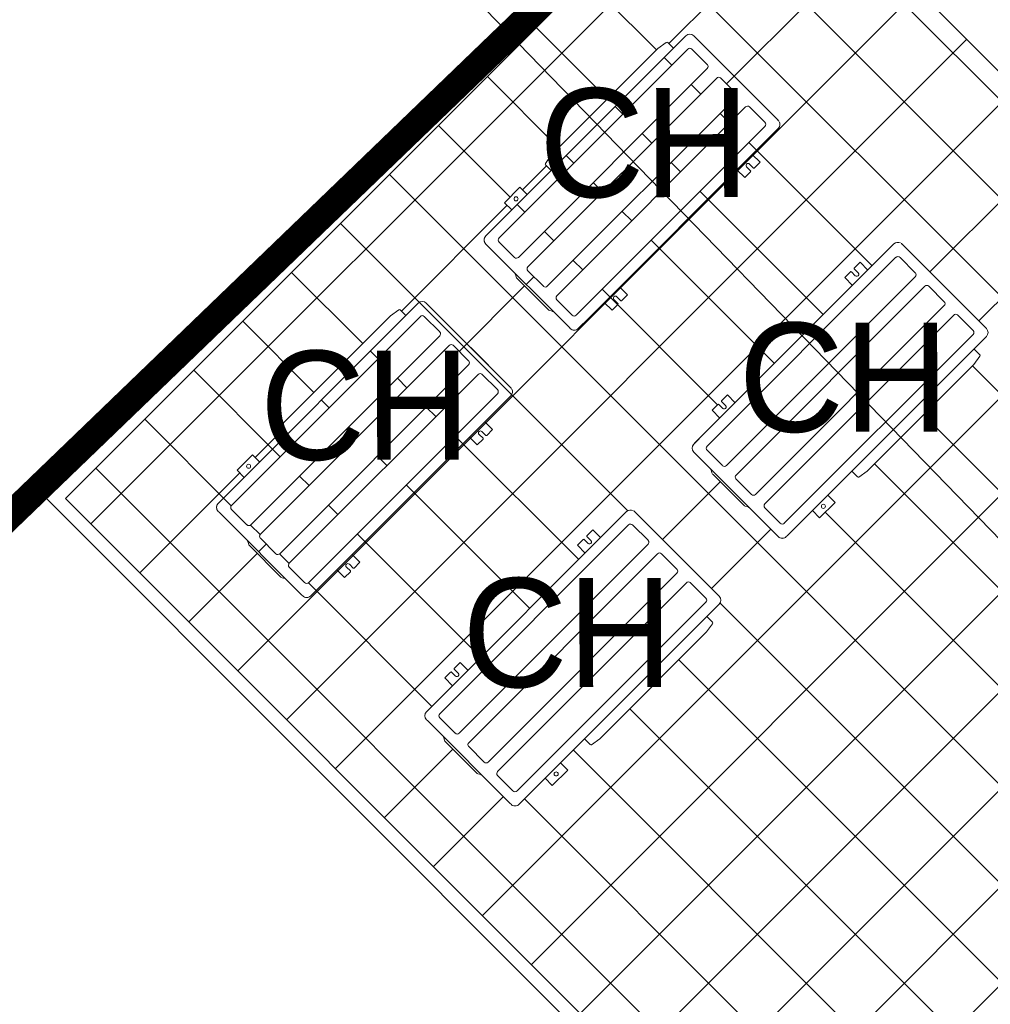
# Model space of a CAD drawing. Header units: millimetres. Extents: x -527259 to -526551, y -1129736 to -1129000.
# Tile 117 of 213: x -526848.05 to -526844.49, y -1129602.12 to -1129598.51. Entities that reach past the tile are written whole.
import ezdxf

# ---------------------------------------------------------------- set-up
doc = ezdxf.new("R2010")
doc.units = ezdxf.units.MM
doc.header["$LTSCALE"] = 12
doc.header["$PDSIZE"] = -4
doc.linetypes.add('C_1', pattern=[0.6, 0.3, -0.3])
for name, color, linetype, lineweight in [('ISa_destova_kanalizace', 4, 'KANALIZACE_DESTOVA_PODZ', 9), ('koty', 6, 'Continuous', 9), ('Objekt', 230, 'Continuous', 9), ('text', 6, 'Continuous', 9)]:
    doc.layers.add(name, color=color, linetype=linetype, lineweight=lineweight)
doc.styles.add('laplan', font='txt', dxfattribs={"height": 0.002})
doc.styles.add('laplan N', font='txt')
doc.linetypes.add('KANALIZACE_DESTOVA_PODZ', pattern='A,35,-15,[102,CADKON.SHX,S=5,R=0,X=0,Y=5],-5,[106,CADKON.SHX,S=5,R=0,X=10,Y=0],30,-15', length=100)
doc.linetypes.add('KANALIZACE_SPLASKOVA_PODZ', pattern='A,35,-15,[102,CADKON.SHX,S=5,R=0,X=0,Y=5],-5,[102,CADKON.SHX,S=5,R=0,X=20,Y=5],30,-15', length=100)
doc.dimstyles.new('laplan', dxfattribs={"dimscale": 0, "dimtxt": 0.002, "dimasz": 0.0015, "dimexe": 0.002, "dimexo": 0, "dimgap": 0.001, "dimtad": 1, "dimtoh": 1, "dimrnd": 0.05, "dimzin": 1, "dimtxsty": 'laplan', "dimblk": 'OBLIQUE', "dimcen": 0.002, "dimclrd": 256, "dimclre": 256, "dimclrt": 256, "dimadec": 0, "dimazin": 0, "dimtfac": 1, "dimtmove": 1, "dimatfit": 2, "dimfxl": 0.0065, "dimfxlon": 1, "dimtfill": 1, "dimlwd": 13, "dimlwe": -1, "dimarcsym": 0})

# ---------------------------------------------------------------- blocks, each defined once
blk = doc.blocks.new('_OBLIQUE')
at = {"color": 0, "linetype": 'ByBlock'}
blk.add_line((-0.5, -0.5), (0.5, 0.5), dxfattribs=at)
blk = doc.blocks.new('*D195')
at = {"layer": 'Defpoints', "color": 0, "transparency": 16777216}
for p in [(-526847.6755, -1129586.3342), (-526834.6457, -1129599.817), (-526836.5007, -1129601.6097)]:
    blk.add_point(p, dxfattribs=at)
at = {"layer": 'koty', "transparency": 16777216}
for p, q in [((-526849.5258, -1129588.1223), (-526849.8181, -1129588.4048)), ((-526836.496, -1129601.6051), (-526836.7883, -1129601.8876))]:
    blk.add_line(p, q, dxfattribs=at)
at = {"layer": 'koty', "lineweight": 13, "transparency": 16777216}
blk.add_line((-526849.5305, -1129588.1268), (-526836.5007, -1129601.6097), dxfattribs=at)
at = {"layer": 'koty', "lineweight": 13, "transparency": 16777216, "xscale": 0.3, "yscale": 0.3, "zscale": 0.3}
for p, rotation in [((-526849.5305, -1129588.1268), 134.0210125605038), ((-526836.5007, -1129601.6097), 314.0210125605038)]:
    blk.add_blockref('_OBLIQUE', p, dxfattribs=dict(at, rotation=rotation))
at = {"layer": 'koty', "ltscale": 480, "transparency": 16777216, "insert": (-526842.7065, -1129594.5695), "char_height": 0.4, "attachment_point": 5, "rotation": 314.021, "style": 'laplan', "bg_fill": 3, "box_fill_scale": 1.1, "bg_fill_color": 256, "bg_fill_true_color": 13158600, "bg_fill_transparency": 0}
blk.add_mtext('18,75', dxfattribs=at)
blk = doc.blocks.new('*D216')
at = {"layer": 'Defpoints', "color": 0, "transparency": 16777216}
for p in [(-526847.6033, -1129586.2549), (-526833.3574, -1129600.9961), (-526836.4818, -1129604.0156)]:
    blk.add_point(p, dxfattribs=at)
at = {"layer": 'koty', "transparency": 16777216}
for p, q in [((-526850.7231, -1129589.2698), (-526851.0154, -1129589.5523)), ((-526836.4771, -1129604.0111), (-526836.7695, -1129604.2935))]:
    blk.add_line(p, q, dxfattribs=at)
at = {"layer": 'koty', "lineweight": 13, "transparency": 16777216}
blk.add_line((-526850.7277, -1129589.2743), (-526836.4818, -1129604.0156), dxfattribs=at)
at = {"layer": 'koty', "lineweight": 13, "transparency": 16777216, "xscale": 0.3, "yscale": 0.3, "zscale": 0.3}
for p, rotation in [((-526850.7277, -1129589.2743), 134.0210125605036), ((-526836.4818, -1129604.0156), 314.0210125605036)]:
    blk.add_blockref('_OBLIQUE', p, dxfattribs=dict(at, rotation=rotation))
at = {"layer": 'koty', "ltscale": 480, "transparency": 16777216, "insert": (-526844.3911, -1129595.2128), "char_height": 0.4, "attachment_point": 5, "rotation": 314.021, "style": 'laplan', "bg_fill": 3, "box_fill_scale": 1.1, "bg_fill_color": 256, "bg_fill_true_color": 13158600, "bg_fill_transparency": 0}
blk.add_mtext('20,50', dxfattribs=at)
blk = doc.blocks.new('A$C12ac11e3')
at = {"layer": 'Objekt'}
for p, q in [((-1431.4, 2386.5), (-1431.4, 1352.4)), ((-976.7, 2407.3), (-1410.6, 2407.3)), ((-996.1, 2407.4), (-1180.4, 2407.4)), ((-972.2, 2407.4), (-984.1, 2407.4)), ((-972.2, 2407.3), (-976.7, 2407.3)), ((-972.2, 2407.3), (-972.2, 2407.4)), ((-951.4, 1352.4), (-951.4, 2386.6)), ((-351.4, 1352.4), (-351.4, 2386.6)), ((-330.6, 2407.3), (-330.6, 2407.4)), ((-330.6, 2407.4), (-318.7, 2407.4)), ((-330.6, 2407.3), (-326.1, 2407.3)), ((-326.1, 2407.3), (107.8, 2407.3)), ((-306.7, 2407.4), (-122.4, 2407.4)), ((128.6, 2386.5), (128.6, 1352.4)), ((-1391.6, 2357.6), (-1391.6, 1377.6)), ((-1381.6, 2367.6), (-1301.4, 2367.6)), ((-1301.4, 2367.6), (-1300.8, 2367.6)), ((-1291.1, 1377.3), (-1291.1, 2357.3)), ((-1241.7, 2357.3), (-1241.7, 1377.3)), ((-1232, 2367.6), (-1231.4, 2367.6)), ((-1151.4, 2367.6), (-1232, 2367.6)), ((-1151.4, 2367.6), (-1150.8, 2367.6)), ((-1141.1, 1377.3), (-1141.1, 2357.3)), ((-1091.7, 2357.3), (-1091.7, 1377.3)), ((-1082, 2367.6), (-1081.4, 2367.6)), ((-1081.4, 2367.6), (-1002.2, 2367.6)), ((-991.2, 1377.6), (-991.2, 2357.3)), ((-311.6, 1377.6), (-311.6, 2357.3)), ((-221.4, 2367.6), (-300.6, 2367.6)), ((-220.8, 2367.6), (-221.4, 2367.6)), ((-211.1, 2357.3), (-211.1, 1377.3)), ((-161.7, 1377.3), (-161.7, 2357.3)), ((-151.4, 2367.6), (-152, 2367.6)), ((-151.4, 2367.6), (-70.8, 2367.6)), ((-70.8, 2367.6), (-71.4, 2367.6)), ((-61.1, 2357.3), (-61.1, 1377.3)), ((-11.7, 1377.3), (-11.7, 2357.3)), ((-1.4, 2367.6), (-2, 2367.6)), ((78.8, 2367.6), (-1.4, 2367.6)), ((88.8, 2357.6), (88.8, 1377.6)), ((-1471.2, 2281.8), (-1465.2, 2318.5)), ((-1460.8, 2322.2), (-1431.4, 2322.2)), ((158, 2322.2), (128.6, 2322.2)), ((168.4, 2281.8), (162.4, 2318.5)), ((-1471.2, 2281.8), (-1471.2, 1727.9)), ((168.4, 2281.8), (168.4, 1727.9)), ((-911, 2251.6), (-951.4, 2251.6)), ((-911, 2251.6), (-911, 2221.1)), ((-391.8, 2251.6), (-351.4, 2251.6)), ((-391.8, 2251.6), (-391.8, 2221.1)), ((-933.5, 2219.1), (-913, 2219.1)), ((-913, 2204.1), (-933.5, 2204.1)), ((-369.3, 2219.1), (-389.8, 2219.1)), ((-389.8, 2204.1), (-369.3, 2204.1)), ((-951.4, 2171.6), (-911, 2171.6)), ((-911, 2202.1), (-911, 2171.6)), ((-391.8, 2202.1), (-391.8, 2171.6)), ((-351.4, 2171.6), (-391.8, 2171.6)), ((-1471.2, 1727.9), (-1465.2, 1691.2)), ((168.4, 1727.9), (162.4, 1691.2)), ((-1460.8, 1687.5), (-1431.4, 1687.5)), ((158, 1687.5), (128.6, 1687.5)), ((-1431.4, 1563.2), (-1469, 1563.2)), ((-1469, 1483.2), (-1469, 1563.2)), ((-911, 1563.2), (-951.4, 1563.2)), ((-911, 1563.2), (-911, 1532.7)), ((-391.8, 1563.2), (-351.4, 1563.2)), ((-391.8, 1563.2), (-391.8, 1532.7)), ((128.6, 1563.2), (166.2, 1563.2)), ((166.2, 1483.2), (166.2, 1563.2)), ((-933.5, 1530.7), (-913, 1530.7)), ((-369.3, 1530.7), (-389.8, 1530.7)), ((-1469, 1483.2), (-1431.4, 1483.2)), ((-951.4, 1483.2), (-911, 1483.2)), ((-913, 1515.7), (-933.5, 1515.7)), ((-911, 1513.7), (-911, 1483.2)), ((-391.8, 1513.7), (-391.8, 1483.2)), ((-351.4, 1483.2), (-391.8, 1483.2)), ((-389.8, 1515.7), (-369.3, 1515.7)), ((166.2, 1483.2), (128.6, 1483.2)), ((-951.3, 1404.4), (-951.3, 1348.1)), ((-351.5, 1404.4), (-351.5, 1348.1)), ((-1431.4, 1352.4), (-1431.4, 1348.1)), ((-1431.4, 1348.1), (-1431.4, 1348)), ((-1431.4, 1348), (-1431.4, 1348)), ((-1301.4, 1367.1), (-1380.6, 1367.1)), ((-1300.8, 1367.1), (-1301.4, 1367.1)), ((-1231.4, 1367.1), (-1232, 1367.1)), ((-1231.4, 1367.1), (-1151.4, 1367.1)), ((-1150.8, 1367.1), (-1151.4, 1367.1)), ((-1081.4, 1367.1), (-1082, 1367.1)), ((-1002.2, 1367.1), (-1081.4, 1367.1)), ((-951.3, 1348.1), (-951.3, 1346.5)), ((-351.5, 1348.1), (-351.5, 1346.5)), ((-300.6, 1367.1), (-221.4, 1367.1)), ((-221.4, 1367.1), (-220.8, 1367.1)), ((-152, 1367.1), (-151.4, 1367.1)), ((-71.4, 1367.1), (-151.4, 1367.1)), ((-71.4, 1367.1), (-70.8, 1367.1)), ((-2, 1367.1), (-1.4, 1367.1)), ((-1.4, 1367.1), (77.8, 1367.1)), ((128.6, 1352.4), (128.6, 1348.1)), ((128.6, 1348.1), (128.6, 1348)), ((128.6, 1348), (128.6, 1348)), ((-1410.7, 1327.3), (-1410.7, 1327.3)), ((-1410.7, 1327.3), (-1410.6, 1327.3)), ((-1410.6, 1327.3), (-1406.1, 1327.3)), ((-1406.1, 1327.3), (-976.7, 1327.3)), ((-1245.7, 1320.8), (-1254.9, 1326.1)), ((-1240.7, 1319.4), (-1237.4, 1319.4)), ((-1237.4, 1319.4), (-1080.9, 1319.4)), ((-1080.9, 1319.4), (-1077.6, 1319.4)), ((-1063.4, 1326.1), (-1072.6, 1320.8)), ((-976.7, 1327.3), (-972.2, 1327.3)), ((-970.5, 1327.3), (-972.2, 1327.3)), ((-332.3, 1327.3), (-330.6, 1327.3)), ((-326.1, 1327.3), (-330.6, 1327.3)), ((103.3, 1327.3), (-326.1, 1327.3)), ((-239.4, 1326.1), (-230.2, 1320.8)), ((-221.9, 1319.4), (-225.2, 1319.4)), ((-65.4, 1319.4), (-221.9, 1319.4)), ((-62.1, 1319.4), (-65.4, 1319.4)), ((-57.1, 1320.8), (-47.9, 1326.1)), ((107.8, 1327.3), (103.3, 1327.3)), ((107.9, 1327.3), (107.8, 1327.3)), ((107.9, 1327.3), (107.9, 1327.3)), ((-977.3, 1019.4), (-1411.2, 1019.4)), ((-996.7, 1019.5), (-1181, 1019.5)), ((-972.8, 1019.5), (-984.7, 1019.5)), ((-972.8, 1019.4), (-977.3, 1019.4)), ((-972.8, 1019.4), (-972.8, 1019.5)), ((-330, 1019.4), (-330, 1019.5)), ((-330, 1019.5), (-318.1, 1019.5)), ((-330, 1019.4), (-325.5, 1019.4)), ((-325.5, 1019.4), (108.4, 1019.4)), ((-306.1, 1019.5), (-121.8, 1019.5)), ((-1432, 998.6), (-1432, -35.5)), ((-1382.3, 979.7), (-1302, 979.7)), ((-1302, 979.7), (-1301.4, 979.7)), ((-1232.6, 979.7), (-1232, 979.7)), ((-1152, 979.7), (-1232.6, 979.7)), ((-1152, 979.7), (-1151.4, 979.7)), ((-1082.6, 979.7), (-1082, 979.7)), ((-1082, 979.7), (-1002.8, 979.7)), ((-952, -35.5), (-952, 998.7)), ((-350.8, -35.5), (-350.8, 998.7)), ((-220.8, 979.7), (-300, 979.7)), ((-220.2, 979.7), (-220.8, 979.7)), ((-150.8, 979.7), (-151.4, 979.7)), ((-150.8, 979.7), (-70.2, 979.7)), ((-70.2, 979.7), (-70.8, 979.7)), ((-0.8, 979.7), (-1.4, 979.7)), ((79.5, 979.7), (-0.8, 979.7)), ((129.2, 998.6), (129.2, -35.5)), ((-1392.3, 969.7), (-1392.3, -10.3)), ((-1291.8, -10.6), (-1291.8, 969.4)), ((-1242.3, 969.4), (-1242.3, -10.6)), ((-1141.8, -10.6), (-1141.8, 969.4)), ((-1092.3, 969.4), (-1092.3, -10.6)), ((-991.8, -10.3), (-991.8, 969.4)), ((-311, -10.3), (-311, 969.4)), ((-210.5, 969.4), (-210.5, -10.6)), ((-161, -10.6), (-161, 969.4)), ((-60.5, 969.4), (-60.5, -10.6)), ((-11, -10.6), (-11, 969.4)), ((89.5, 969.7), (89.5, -10.3)), ((-1471.8, 893.9), (-1465.8, 930.6)), ((-1461.5, 934.3), (-1432, 934.3)), ((158.6, 934.3), (129.2, 934.3)), ((169, 893.9), (163, 930.6)), ((-1471.8, 893.9), (-1471.8, 340)), ((169, 893.9), (169, 340)), ((-911.6, 863.7), (-952, 863.7)), ((-934.1, 831.2), (-913.6, 831.2)), ((-911.6, 863.7), (-911.6, 833.2)), ((-391.2, 863.7), (-350.8, 863.7)), ((-391.2, 863.7), (-391.2, 833.2)), ((-368.7, 831.2), (-389.2, 831.2)), ((-913.6, 816.2), (-934.1, 816.2)), ((-911.6, 814.2), (-911.6, 783.7)), ((-391.2, 814.2), (-391.2, 783.7)), ((-389.2, 816.2), (-368.7, 816.2)), ((-952, 783.7), (-911.6, 783.7)), ((-350.8, 783.7), (-391.2, 783.7)), ((-1471.8, 340), (-1465.8, 303.3)), ((169, 340), (163, 303.3)), ((-1461.5, 299.6), (-1432, 299.6)), ((158.6, 299.6), (129.2, 299.6)), ((-1432, 175.3), (-1469.6, 175.3)), ((-1469.6, 95.3), (-1469.6, 175.3)), ((-911.6, 175.3), (-952, 175.3)), ((-911.6, 175.3), (-911.6, 144.8)), ((-391.2, 175.3), (-350.8, 175.3)), ((-391.2, 175.3), (-391.2, 144.8)), ((129.2, 175.3), (166.8, 175.3)), ((166.8, 95.3), (166.8, 175.3)), ((-934.1, 142.8), (-913.6, 142.8)), ((-913.6, 127.8), (-934.1, 127.8)), ((-911.6, 125.8), (-911.6, 95.3)), ((-391.2, 125.8), (-391.2, 95.3)), ((-368.7, 142.8), (-389.2, 142.8)), ((-389.2, 127.8), (-368.7, 127.8)), ((-1469.6, 95.3), (-1432, 95.3)), ((-952, 95.3), (-911.6, 95.3)), ((-350.8, 95.3), (-391.2, 95.3)), ((166.8, 95.3), (129.2, 95.3)), ((-951.9, 16.5), (-951.9, -39.8)), ((-350.9, 16.5), (-350.9, -39.8)), ((-1432, -35.5), (-1432, -39.8)), ((-1302, -20.8), (-1381.3, -20.8)), ((-1301.4, -20.8), (-1302, -20.8)), ((-1232, -20.8), (-1232.6, -20.8)), ((-1232, -20.8), (-1152, -20.8)), ((-1151.4, -20.8), (-1152, -20.8)), ((-1082, -20.8), (-1082.6, -20.8)), ((-1002.8, -20.8), (-1082, -20.8)), ((-300, -20.8), (-220.8, -20.8)), ((-220.8, -20.8), (-220.2, -20.8)), ((-151.4, -20.8), (-150.8, -20.8)), ((-70.8, -20.8), (-150.8, -20.8)), ((-70.8, -20.8), (-70.2, -20.8)), ((-1.4, -20.8), (-0.8, -20.8)), ((-0.8, -20.8), (78.4, -20.8)), ((129.2, -35.5), (129.2, -39.8)), ((-1432, -39.8), (-1432, -39.9)), ((-1432, -39.9), (-1432, -39.9)), ((-1411.3, -60.6), (-1411.3, -60.6)), ((-1411.3, -60.6), (-1411.2, -60.6)), ((-1411.2, -60.6), (-1406.8, -60.6)), ((-1406.8, -60.6), (-977.3, -60.6)), ((-1246.4, -67.1), (-1255.6, -61.8)), ((-1241.4, -68.5), (-1238, -68.5)), ((-1238, -68.5), (-1081.5, -68.5)), ((-1081.5, -68.5), (-1078.2, -68.5)), ((-1064, -61.8), (-1073.2, -67.1)), ((-977.3, -60.6), (-972.8, -60.6)), ((-971.1, -60.6), (-972.8, -60.6)), ((-951.9, -39.8), (-951.9, -41.4)), ((-350.9, -39.8), (-350.9, -41.4)), ((-331.7, -60.6), (-330, -60.6)), ((-325.5, -60.6), (-330, -60.6)), ((103.9, -60.6), (-325.5, -60.6)), ((-238.8, -61.8), (-229.6, -67.1)), ((-221.3, -68.5), (-224.6, -68.5)), ((-64.8, -68.5), (-221.3, -68.5)), ((-61.5, -68.5), (-64.8, -68.5)), ((-56.5, -67.1), (-47.2, -61.8)), ((108.4, -60.6), (103.9, -60.6)), ((108.5, -60.6), (108.4, -60.6)), ((108.5, -60.6), (108.5, -60.6)), ((129.2, -39.8), (129.2, -39.9)), ((129.2, -39.9), (129.2, -39.9))]:
    blk.add_line(p, q, dxfattribs=at)
for centre in [(-1449, 1523.2), (146.2, 1523.2), (-1449.6, 135.3), (146.8, 135.3)]:
    blk.add_circle(centre, 7.5, dxfattribs=at)
for centre, radius, start, end in [((-1410.6, 2386.5), 20.8, 90, 180), ((-972.2, 2386.6), 20.8, 80.171, 90), ((-972.2, 2386.6), 20.8, 0, 70.843), ((-330.6, 2386.6), 20.8, 109.157, 180), ((-330.6, 2386.6), 20.8, 90, 99.829), ((107.8, 2386.5), 20.8, 0, 90), ((-1381.6, 2357.6), 10, 90, 180), ((-1301.4, 2357.3), 10.3, 0, 86.6183), ((-1231.4, 2357.3), 10.3, 93.3817, 180), ((-1151.4, 2357.3), 10.3, 0, 86.6183), ((-1081.4, 2357.3), 10.3, 93.3817, 180), ((-1001.4, 2357.3), 10.3, 358.4156, 94.328), ((-301.4, 2357.3), 10.3, 85.672, 181.5844), ((-221.4, 2357.3), 10.3, 0, 86.6183), ((-151.4, 2357.3), 10.3, 93.3817, 180), ((-71.4, 2357.3), 10.3, 0, 86.6183), ((-1.4, 2357.3), 10.3, 93.3817, 180), ((78.8, 2357.6), 10, 0, 90), ((-1460.8, 2317.8), 4.4, 90, 170.7), ((158, 2317.8), 4.4, 9.3, 90), ((-933.5, 2211.6), 7.5, 90, 270), ((-913, 2221.1), 2, 270, 0), ((-913, 2202.1), 2, 0, 90), ((-389.8, 2221.1), 2, 180, 270), ((-389.8, 2202.1), 2, 90, 180), ((-369.3, 2211.6), 7.5, 270, 90), ((-1460.8, 1691.9), 4.4, 189.3, 270), ((158, 1691.9), 4.4, 270, 350.7), ((-933.5, 1523.2), 7.5, 90, 270), ((-913, 1532.7), 2, 270, 0), ((-389.8, 1532.7), 2, 180, 270), ((-369.3, 1523.2), 7.5, 270, 90), ((-913, 1513.7), 2, 0, 90), ((-389.8, 1513.7), 2, 90, 180), ((-1381.4, 1377.3), 10.3, 178.4114, 274.328), ((-1301.4, 1377.3), 10.3, 273.3817, 0), ((-1231.4, 1377.3), 10.3, 180, 266.6183), ((-1151.4, 1377.3), 10.3, 273.3817, 0), ((-1081.4, 1377.3), 10.3, 180, 266.6183), ((-1001.4, 1377.3), 10.3, 265.672, 1.5886), ((-301.4, 1377.3), 10.3, 178.4114, 274.328), ((-221.4, 1377.3), 10.3, 273.3817, 0), ((-151.4, 1377.3), 10.3, 180, 266.6183), ((-71.4, 1377.3), 10.3, 273.3817, 0), ((-1.4, 1377.3), 10.3, 180, 266.6183), ((78.6, 1377.3), 10.3, 265.672, 1.5886), ((-1410.6, 1348.1), 20.8, 180, 270), ((-1410.7, 1348), 20.7, 199.4904, 250.5008), ((-972.2, 1348.1), 20.8, 270, 0), ((-972, 1348.1), 20.7, 350.1645, 0), ((-330.8, 1348.1), 20.7, 180, 189.8355), ((-330.6, 1348.1), 20.8, 180, 270), ((107.8, 1348.1), 20.8, 270, 0), ((107.9, 1348), 20.7, 289.4992, 340.5096), ((-1259.9, 1317.4), 10, 60, 81.8904), ((-1240.7, 1329.4), 10, 240, 270), ((-1077.6, 1329.4), 10, 270, 300), ((-1058.4, 1317.4), 10, 98.1096, 120), ((-244.4, 1317.4), 10, 60, 81.8904), ((-225.2, 1329.4), 10, 240, 270), ((-62.1, 1329.4), 10, 270, 300), ((-42.9, 1317.4), 10, 98.1096, 120), ((-1411.2, 998.6), 20.8, 90, 180), ((-972.8, 998.7), 20.8, 80.171, 90), ((-972.8, 998.7), 20.8, 0, 70.843), ((-330, 998.7), 20.8, 109.157, 180), ((-330, 998.7), 20.8, 90, 99.829), ((108.4, 998.6), 20.8, 0, 90), ((-1382.3, 969.7), 10, 90, 180), ((-1302, 969.4), 10.3, 0, 86.6183), ((-1232, 969.4), 10.3, 93.3817, 180), ((-1152, 969.4), 10.3, 0, 86.6183), ((-1082, 969.4), 10.3, 93.3817, 180), ((-1002, 969.4), 10.3, 358.4156, 94.328), ((-300.8, 969.4), 10.3, 85.672, 181.5844), ((-220.8, 969.4), 10.3, 0, 86.6183), ((-150.8, 969.4), 10.3, 93.3817, 180), ((-70.8, 969.4), 10.3, 0, 86.6183), ((-0.8, 969.4), 10.3, 93.3817, 180), ((79.5, 969.7), 10, 0, 90), ((-1461.5, 929.9), 4.4, 90, 170.7), ((158.6, 929.9), 4.4, 9.3, 90), ((-934.1, 823.7), 7.5, 90, 270), ((-913.6, 833.2), 2, 270, 0), ((-389.2, 833.2), 2, 180, 270), ((-368.7, 823.7), 7.5, 270, 90), ((-913.6, 814.2), 2, 0, 90), ((-389.2, 814.2), 2, 90, 180), ((-1461.5, 304), 4.4, 189.3, 270), ((158.6, 304), 4.4, 270, 350.7), ((-913.6, 144.8), 2, 270, 0), ((-389.2, 144.8), 2, 180, 270), ((-934.1, 135.3), 7.5, 90, 270), ((-913.6, 125.8), 2, 0, 90), ((-389.2, 125.8), 2, 90, 180), ((-368.7, 135.3), 7.5, 270, 90), ((-1382, -10.6), 10.3, 178.4114, 274.328), ((-1302, -10.6), 10.3, 273.3817, 0), ((-1232, -10.6), 10.3, 180, 266.6183), ((-1152, -10.6), 10.3, 273.3817, 0), ((-1082, -10.6), 10.3, 180, 266.6183), ((-1002, -10.6), 10.3, 265.672, 1.5886), ((-300.8, -10.6), 10.3, 178.4114, 274.328), ((-220.8, -10.6), 10.3, 273.3817, 0), ((-150.8, -10.6), 10.3, 180, 266.6183), ((-70.8, -10.6), 10.3, 273.3817, 0), ((-0.8, -10.6), 10.3, 180, 266.6183), ((79.2, -10.6), 10.3, 265.672, 1.5886), ((-1411.2, -39.8), 20.8, 180, 270), ((-1411.3, -39.9), 20.7, 199.4904, 250.5008), ((-1260.6, -70.5), 10, 60, 81.8904), ((-1241.4, -58.5), 10, 240, 270), ((-1078.2, -58.5), 10, 270, 300), ((-1059, -70.5), 10, 98.1096, 120), ((-972.8, -39.8), 20.8, 270, 0), ((-972.6, -39.8), 20.7, 350.1645, 0), ((-330.2, -39.8), 20.7, 180, 189.8355), ((-330, -39.8), 20.8, 180, 270), ((-243.8, -70.5), 10, 60, 81.8904), ((-224.6, -58.5), 10, 240, 270), ((-61.5, -58.5), 10, 270, 300), ((-42.2, -70.5), 10, 98.1096, 120), ((108.4, -39.8), 20.8, 270, 0), ((108.5, -39.9), 20.7, 289.4992, 340.5096)]:
    blk.add_arc(centre, radius, start, end, dxfattribs=at)

msp = doc.modelspace()

# ---------------------------------------------------------------- linework, layer by layer
at = {"layer": 'ISa_destova_kanalizace', "color": 251, "linetype": 'KANALIZACE_SPLASKOVA_PODZ', "ltscale": 0.002}
msp.add_line((-526853.0635, -1129591.5411), (-526836.3941, -1129608.7244), dxfattribs=at)
at = {"layer": 'Objekt', "linetype": 'C_1', "ltscale": 0.2, "const_width": 0.1}
msp.add_lwpolyline([(-526850.5133, -1129588.6478), (-526843.5236, -1129595.9382), (-526853.8589, -1129605.8877), (-526844.1449, -1129606.1329), (-526838.5352, -1129600.6364), (-526834.7419, -1129604.4825), (-526831.6908, -1129601.5557), (-526828.6949, -1129604.6042), (-526822.1985, -1129598.3053), (-526821.5267, -1129598.9715), (-526817.2782, -1129594.7244), (-526833.6464, -1129576.7752), (-526830.1829, -1129573.3428), (-526834.1929, -1129569.0598), (-526850.5994, -1129585.0314), (-526848.661, -1129586.8695)], close=True, dxfattribs=at)

# ---------------------------------------------------------------- next in the draw order: dimensions: what is measured, and where the dimension line sits
at = {"layer": 'koty'}
dim = msp.add_aligned_dim(p1=(-526847.6755, -1129586.3342), p2=(-526834.6457, -1129599.817), distance=-2.5796, dimstyle='laplan', override={"dimscale": 0}, dxfattribs=at)
dim.commit()
dim.dimension.update_dxf_attribs({"geometry": '*D195', "text_midpoint": (-526842.7065, -1129594.5695)})

# ---------------------------------------------------------------- next in the draw order: dimensions: what is measured, and where the dimension line sits
dim = msp.add_linear_dim(base=(-526836.4818, -1129604.0156), p1=(-526847.6033, -1129586.2549), p2=(-526833.3574, -1129600.9961), angle=314.021, dimstyle='laplan', override={"dimscale": 0}, dxfattribs=at)
dim.commit()
dim.dimension.update_dxf_attribs({"geometry": '*D216', "text_midpoint": (-526844.7001, -1129595.5115), "dimtype": 161})

# ---------------------------------------------------------------- next in the draw order: hatches: boundary and pattern name
at = {"layer": 'Objekt', "transparency": 33554534}
h = msp.add_hatch(dxfattribs=at)
h.set_pattern_fill('ANSI37', color=256, scale=0.08)
h.set_pattern_definition([(45, (-526841.57088, -1129594.14204), (-0.179605, 0.179605), []), (135, (-526841.57088, -1129594.14204), (-0.179605, -0.179605), [])])
h.paths.add_polyline_path([(-526841.3544, -1129598.1238), (-526842.3465, -1129599.1159), (-526842.9122, -1129598.5502), (-526843.7585, -1129599.3966), (-526845.0313, -1129598.1238), (-526843.1928, -1129596.2853), (-526842.4592, -1129597.0189), (-526841.8866, -1129596.4463), (-526842.6202, -1129595.7127), (-526841.1427, -1129594.2351), (-526841.4902, -1129593.8755), (-526847.8813, -1129600.2666), (-526845.4024, -1129602.7455), (-526845.1972, -1129602.7766), (-526844.9143, -1129602.7766), (-526840.5889, -1129598.4512)])
edge = h.paths.add_edge_path(flags=16)
edge.add_line((-526844.9396, -1129600.1662), (-526844.9729, -1129600.1901))
edge.add_line((-526844.9729, -1129600.1901), (-526844.9964, -1129600.1667))
edge.add_line((-526844.9964, -1129600.1667), (-526845.0842, -1129600.2546))
edge.add_line((-526845.0842, -1129600.2546), (-526845.0576, -1129600.2811))
edge.add_line((-526845.0576, -1129600.2811), (-526845.1142, -1129600.3377))
edge.add_line((-526845.1142, -1129600.3377), (-526845.1408, -1129600.3111))
edge.add_line((-526845.1408, -1129600.3111), (-526845.2333, -1129600.4036))
edge.add_line((-526845.2333, -1129600.4036), (-526845.2364, -1129600.4067))
edge.add_arc((-526845.251, -1129600.3919), 0.0208, 225, 314.7245, ccw=False)
edge.add_line((-526845.2657, -1129600.4067), (-526845.3733, -1129600.2991))
edge.add_arc((-526845.3793, -1129600.3071), 0.01, 53.1096, 75.1753)
edge.add_line((-526845.3767, -1129600.2974), (-526845.3895, -1129600.294))
edge.add_line((-526845.3895, -1129600.294), (-526845.3938, -1129600.2898))
edge.add_line((-526845.3938, -1129600.2898), (-526845.5044, -1129600.1791))
edge.add_line((-526845.5044, -1129600.1791), (-526845.5087, -1129600.1749))
edge.add_line((-526845.5087, -1129600.1749), (-526845.5121, -1129600.162))
edge.add_arc((-526845.5218, -1129600.1646), 0.01, 15.1753, 53.1096)
edge.add_line((-526845.5158, -1129600.1566), (-526845.5726, -1129600.0998))
edge.add_line((-526845.5726, -1129600.0998), (-526845.5757, -1129600.0967))
edge.add_arc((-526845.561, -1129600.0819), 0.0208, 135, 225, ccw=False)
edge.add_line((-526845.5757, -1129600.0672), (-526845.4802, -1129599.9717))
edge.add_line((-526845.4802, -1129599.9717), (-526845.5088, -1129599.9431))
edge.add_line((-526845.5088, -1129599.9431), (-526845.4858, -1129599.9202))
edge.add_line((-526845.4858, -1129599.9202), (-526845.4699, -1129599.9361))
edge.add_arc((-526845.4646, -1129599.9308), 0.0075, 225, 405)
edge.add_line((-526845.4593, -1129599.9255), (-526845.4752, -1129599.9096))
edge.add_line((-526845.4752, -1129599.9096), (-526845.4522, -1129599.8866))
edge.add_line((-526845.4522, -1129599.8866), (-526845.4236, -1129599.9151))
edge.add_line((-526845.4236, -1129599.9151), (-526844.9934, -1129599.4849))
edge.add_line((-526844.9934, -1129599.4849), (-526845.022, -1129599.4564))
edge.add_line((-526845.022, -1129599.4564), (-526844.999, -1129599.4334))
edge.add_line((-526844.999, -1129599.4334), (-526844.9831, -1129599.4493))
edge.add_arc((-526844.9778, -1129599.444), 0.0075, 225, 405)
edge.add_line((-526844.9725, -1129599.4387), (-526844.9884, -1129599.4228))
edge.add_line((-526844.9884, -1129599.4228), (-526844.9654, -1129599.3998))
edge.add_line((-526844.9654, -1129599.3998), (-526844.9369, -1129599.4284))
edge.add_line((-526844.9369, -1129599.4284), (-526844.8414, -1129599.3329))
edge.add_arc((-526844.8267, -1129599.3476), 0.0208, 50.6205, 135, ccw=False)
edge.add_line((-526844.8135, -1129599.3315), (-526844.8089, -1129599.3361))
edge.add_line((-526844.8089, -1129599.3361), (-526844.8036, -1129599.3413))
edge.add_line((-526844.8036, -1129599.3413), (-526844.812, -1129599.3329))
edge.add_line((-526844.812, -1129599.3329), (-526844.8089, -1129599.3361))
edge.add_line((-526844.8089, -1129599.3361), (-526844.5021, -1129599.643))
edge.add_arc((-526844.5168, -1129599.6577), 0.0208, -45, 45, ccw=False)
edge.add_line((-526844.5021, -1129599.6724), (-526844.5476, -1129599.7179))
edge.add_line((-526844.5476, -1129599.7179), (-526844.5241, -1129599.7413))
edge.add_line((-526844.5241, -1129599.7413), (-526844.548, -1129599.7746))
edge.add_line((-526844.548, -1129599.7746), (-526844.9396, -1129600.1662))
edge = h.paths.add_edge_path(flags=0)
edge.add_arc((-526845.251, -1129600.3506), 0.0103, 228.3788, 319.1482, ccw=False)
edge.add_line((-526845.2578, -1129600.3583), (-526845.3144, -1129600.3018))
edge.add_arc((-526845.3076, -1129600.2941), 0.0103, 135.0759, 228.3788, ccw=False)
edge.add_line((-526845.3149, -1129600.2868), (-526844.6219, -1129599.5939))
edge.add_arc((-526844.6146, -1129599.6011), 0.0103, 48.3817, 135.0759, ccw=False)
edge.add_line((-526844.6078, -1129599.5934), (-526844.5506, -1129599.6506))
edge.add_arc((-526844.5577, -1129599.6577), 0.01, -45, 45, ccw=False)
edge.add_line((-526844.5506, -1129599.6647), (-526845.2433, -1129600.3574))
edge = h.paths.add_edge_path(flags=0)
edge.add_arc((-526845.3571, -1129600.2446), 0.0103, 228.3788, 315, ccw=False)
edge.add_line((-526845.3639, -1129600.2523), (-526845.4205, -1129600.1957))
edge.add_arc((-526845.4137, -1129600.188), 0.0103, 135.0759, 228.3788, ccw=False)
edge.add_line((-526845.4209, -1129600.1808), (-526844.728, -1129599.4878))
edge.add_arc((-526844.7207, -1129599.495), 0.0103, 48.3817, 135.0759, ccw=False)
edge.add_line((-526844.7139, -1129599.4874), (-526844.6573, -1129599.5439))
edge.add_arc((-526844.6641, -1129599.5516), 0.0103, -45, 48.3817, ccw=False)
edge.add_line((-526844.6569, -1129599.5589), (-526845.3498, -1129600.2518))
edge = h.paths.add_edge_path(flags=0)
edge.add_arc((-526845.1001, -1129600.2953), 0.0075, 0, 360)
edge = h.paths.add_edge_path(flags=0)
edge.add_arc((-526845.4631, -1129600.1385), 0.0103, 228.3788, 315, ccw=False)
edge.add_line((-526845.47, -1129600.1462), (-526845.4704, -1129600.1458))
edge.add_line((-526845.4704, -1129600.1458), (-526845.5265, -1129600.0896))
edge.add_arc((-526845.5197, -1129600.0819), 0.0103, 139.149, 228.3788, ccw=False)
edge.add_line((-526845.5275, -1129600.0752), (-526844.8345, -1129599.3823))
edge.add_arc((-526844.8268, -1129599.389), 0.0103, 48.3817, 139.0767, ccw=False)
edge.add_line((-526844.8199, -1129599.3813), (-526844.7634, -1129599.4379))
edge.add_arc((-526844.7702, -1129599.4456), 0.0103, -45, 48.3817, ccw=False)
edge.add_line((-526844.7629, -1129599.4528), (-526845.4559, -1129600.1458))
edge = h.paths.add_edge_path(flags=16)
edge.add_line((-526845.483, -1129600.6542), (-526845.5285, -1129600.6997))
edge.add_line((-526845.5285, -1129600.6997), (-526845.5051, -1129600.7232))
edge.add_line((-526845.5051, -1129600.7232), (-526845.529, -1129600.7564))
edge.add_line((-526845.529, -1129600.7564), (-526845.9206, -1129601.1481))
edge.add_line((-526845.9206, -1129601.1481), (-526845.9539, -1129601.172))
edge.add_line((-526845.9539, -1129601.172), (-526845.9773, -1129601.1485))
edge.add_line((-526845.9773, -1129601.1485), (-526846.0652, -1129601.2364))
edge.add_line((-526846.0652, -1129601.2364), (-526846.0386, -1129601.263))
edge.add_line((-526846.0386, -1129601.263), (-526846.0951, -1129601.3195))
edge.add_line((-526846.0951, -1129601.3195), (-526846.1217, -1129601.293))
edge.add_line((-526846.1217, -1129601.293), (-526846.2142, -1129601.3854))
edge.add_line((-526846.2142, -1129601.3854), (-526846.2173, -1129601.3886))
edge.add_arc((-526846.232, -1129601.3738), 0.0208, 225, 314.7245, ccw=False)
edge.add_line((-526846.2467, -1129601.3885), (-526846.3542, -1129601.281))
edge.add_arc((-526846.3602, -1129601.289), 0.01, 53.1096, 75.1753)
edge.add_line((-526846.3577, -1129601.2793), (-526846.3705, -1129601.2758))
edge.add_line((-526846.3705, -1129601.2758), (-526846.3747, -1129601.2716))
edge.add_line((-526846.3747, -1129601.2716), (-526846.4854, -1129601.1609))
edge.add_line((-526846.4854, -1129601.1609), (-526846.4896, -1129601.1567))
edge.add_line((-526846.4896, -1129601.1567), (-526846.4931, -1129601.1438))
edge.add_arc((-526846.5027, -1129601.1464), 0.01, 15.1753, 53.1096)
edge.add_line((-526846.4967, -1129601.1384), (-526846.5535, -1129601.0817))
edge.add_line((-526846.5535, -1129601.0817), (-526846.5567, -1129601.0785))
edge.add_arc((-526846.542, -1129601.0638), 0.0208, 135, 225, ccw=False)
edge.add_line((-526846.5567, -1129601.0491), (-526846.4611, -1129600.9535))
edge.add_line((-526846.4611, -1129600.9535), (-526846.4897, -1129600.925))
edge.add_line((-526846.4897, -1129600.925), (-526846.4667, -1129600.902))
edge.add_line((-526846.4667, -1129600.902), (-526846.4508, -1129600.9179))
edge.add_arc((-526846.4455, -1129600.9126), 0.0075, 225, 405)
edge.add_line((-526846.4402, -1129600.9073), (-526846.4561, -1129600.8914))
edge.add_line((-526846.4561, -1129600.8914), (-526846.4331, -1129600.8684))
edge.add_line((-526846.4331, -1129600.8684), (-526846.4046, -1129600.897))
edge.add_line((-526846.4046, -1129600.897), (-526845.9744, -1129600.4668))
edge.add_line((-526845.9744, -1129600.4668), (-526846.0029, -1129600.4382))
edge.add_line((-526846.0029, -1129600.4382), (-526845.98, -1129600.4152))
edge.add_line((-526845.98, -1129600.4152), (-526845.964, -1129600.4311))
edge.add_arc((-526845.9587, -1129600.4258), 0.0075, 225, 405)
edge.add_line((-526845.9534, -1129600.4205), (-526845.9693, -1129600.4046))
edge.add_line((-526845.9693, -1129600.4046), (-526845.9464, -1129600.3816))
edge.add_line((-526845.9464, -1129600.3816), (-526845.9178, -1129600.4102))
edge.add_line((-526845.9178, -1129600.4102), (-526845.8223, -1129600.3147))
edge.add_arc((-526845.8076, -1129600.3295), 0.0208, 50.6205, 135, ccw=False)
edge.add_line((-526845.7944, -1129600.3134), (-526845.7898, -1129600.318))
edge.add_line((-526845.7898, -1129600.318), (-526845.7845, -1129600.3232))
edge.add_line((-526845.7845, -1129600.3232), (-526845.7929, -1129600.3147))
edge.add_line((-526845.7929, -1129600.3147), (-526845.793, -1129600.3148))
edge.add_line((-526845.793, -1129600.3148), (-526845.483, -1129600.6248))
edge.add_arc((-526845.4977, -1129600.6395), 0.0208, -45, 45, ccw=False)
edge = h.paths.add_edge_path(flags=0)
edge.add_line((-526845.5316, -1129600.6466), (-526846.2242, -1129601.3392))
edge.add_arc((-526846.232, -1129601.3325), 0.0103, 228.3788, 319.1482, ccw=False)
edge.add_line((-526846.2388, -1129601.3402), (-526846.2954, -1129601.2836))
edge.add_arc((-526846.2885, -1129601.2759), 0.0103, 135.0759, 228.3788, ccw=False)
edge.add_line((-526846.2958, -1129601.2687), (-526845.6028, -1129600.5757))
edge.add_arc((-526845.5956, -1129600.583), 0.0103, 48.3817, 135.0759, ccw=False)
edge.add_line((-526845.5888, -1129600.5753), (-526845.5316, -1129600.6324))
edge.add_arc((-526845.5387, -1129600.6395), 0.01, -45, 45, ccw=False)
edge = h.paths.add_edge_path(flags=0)
edge.add_line((-526845.6378, -1129600.5407), (-526846.3308, -1129601.2337))
edge.add_arc((-526846.338, -1129601.2264), 0.0103, 228.3788, 315, ccw=False)
edge.add_line((-526846.3449, -1129601.2341), (-526846.4014, -1129601.1775))
edge.add_arc((-526846.3946, -1129601.1699), 0.0103, 135.0759, 228.3788, ccw=False)
edge.add_line((-526846.4019, -1129601.1626), (-526845.7089, -1129600.4696))
edge.add_arc((-526845.7016, -1129600.4769), 0.0103, 48.3817, 135.0759, ccw=False)
edge.add_line((-526845.6948, -1129600.4692), (-526845.6382, -1129600.5258))
edge.add_arc((-526845.6451, -1129600.5335), 0.0103, -45, 48.3817, ccw=False)
edge = h.paths.add_edge_path(flags=0)
edge.add_line((-526845.7439, -1129600.4347), (-526846.4368, -1129601.1276))
edge.add_arc((-526846.4441, -1129601.1204), 0.0103, 228.3788, 315, ccw=False)
edge.add_line((-526846.4509, -1129601.128), (-526846.4513, -1129601.1276))
edge.add_line((-526846.4513, -1129601.1276), (-526846.5075, -1129601.0715))
edge.add_arc((-526846.5007, -1129601.0638), 0.0103, 139.149, 228.3788, ccw=False)
edge.add_line((-526846.5084, -1129601.0571), (-526845.8155, -1129600.3641))
edge.add_arc((-526845.8077, -1129600.3708), 0.0103, 48.3817, 139.0767, ccw=False)
edge.add_line((-526845.8009, -1129600.3631), (-526845.7443, -1129600.4197))
edge.add_arc((-526845.7511, -1129600.4274), 0.0103, -45, 48.3817, ccw=False)
h.paths.add_polyline_path([(-526845.9045, -1129599.5474), (-526845.9969, -1129599.6399), (-526845.9999, -1129599.643), (-526845.9601, -1129599.6032), (-526845.9044, -1129599.5475)], flags=16)
edge = h.paths.add_edge_path(flags=16)
edge.add_arc((-526845.369, -1129599.0663), 0.002, 315, 405)
edge.add_line((-526845.3675, -1129599.0648), (-526845.382, -1129599.0503))
edge.add_arc((-526845.3767, -1129599.045), 0.0075, 45, 225, ccw=False)
edge.add_line((-526845.3714, -1129599.0397), (-526845.3555, -1129599.0557))
edge.add_line((-526845.3555, -1129599.0557), (-526845.3541, -1129599.0542))
edge.add_arc((-526845.3555, -1129599.0528), 0.002, 225, 315, ccw=False)
edge.add_line((-526845.3569, -1129599.0542), (-526845.3714, -1129599.0397))
edge.add_arc((-526845.3767, -1129599.045), 0.0075, 45, 225)
edge.add_line((-526845.382, -1129599.0503), (-526845.3661, -1129599.0663))
edge.add_line((-526845.3661, -1129599.0663), (-526845.3675, -1129599.0677))
edge = h.paths.add_edge_path(flags=16)
edge.add_line((-526845.6051, -1129598.5693), (-526846.3394, -1129599.3036))
edge.add_arc((-526846.3247, -1129599.3183), 0.0208, 135, 225)
edge.add_line((-526846.3394, -1129599.333), (-526846.0913, -1129599.5811))
edge.add_arc((-526846.0973, -1129599.589), 0.01, 53.1096, 75.1753)
edge.add_line((-526846.0948, -1129599.5794), (-526846.1076, -1129599.5759))
edge.add_line((-526846.1076, -1129599.5759), (-526846.1118, -1129599.5717))
edge.add_line((-526846.1118, -1129599.5717), (-526846.2225, -1129599.461))
edge.add_line((-526846.2225, -1129599.461), (-526846.2268, -1129599.4568))
edge.add_line((-526846.2268, -1129599.4568), (-526846.2302, -1129599.4439))
edge.add_arc((-526846.2399, -1129599.4465), 0.01, 15.1753, 53.1096)
edge.add_line((-526846.2339, -1129599.4385), (-526846.3362, -1129599.3361))
edge.add_line((-526846.3362, -1129599.3361), (-526846.3395, -1129599.3329))
edge.add_arc((-526846.3247, -1129599.3183), 0.0208, 135, 224.7245, ccw=False)
edge.add_line((-526846.3394, -1129599.3036), (-526846.2439, -1129599.208))
edge.add_line((-526846.2439, -1129599.208), (-526846.2705, -1129599.1814))
edge.add_line((-526846.2705, -1129599.1814), (-526846.2139, -1129599.1249))
edge.add_line((-526846.2139, -1129599.1249), (-526846.1873, -1129599.1515))
edge.add_line((-526846.1873, -1129599.1515), (-526846.0994, -1129599.0636))
edge.add_line((-526846.0994, -1129599.0636), (-526846.1229, -1129599.0402))
edge.add_line((-526846.1229, -1129599.0402), (-526846.099, -1129599.0069))
edge.add_line((-526846.099, -1129599.0069), (-526845.7074, -1129598.6153))
edge.add_line((-526845.7074, -1129598.6153), (-526845.6741, -1129598.5914))
edge.add_line((-526845.6741, -1129598.5914), (-526845.6506, -1129598.6148))
edge.add_line((-526845.6506, -1129598.6148), (-526845.6051, -1129598.5693))
edge.add_arc((-526845.5904, -1129598.584), 0.0208, 45, 135, ccw=False)
edge.add_line((-526845.5757, -1129598.5693), (-526845.2689, -1129598.8761))
edge.add_line((-526845.2689, -1129598.8761), (-526845.2657, -1129598.8792))
edge.add_line((-526845.2657, -1129598.8792), (-526845.2741, -1129598.8708))
edge.add_line((-526845.2741, -1129598.8708), (-526845.5757, -1129598.5693))
edge.add_arc((-526845.5904, -1129598.584), 0.0208, 45.0134, 135)
edge = h.paths.add_edge_path(flags=16)
edge.add_arc((-526846.0147, -1129599.587), 0.0103, 228.3788, 319.1489, ccw=False)
edge.add_line((-526846.0215, -1129599.5946), (-526846.0781, -1129599.5381))
edge.add_arc((-526846.0713, -1129599.5304), 0.0103, 135, 228.3788, ccw=False)
edge.add_line((-526846.0785, -1129599.5231), (-526845.3856, -1129598.8302))
edge.add_arc((-526845.3783, -1129598.8374), 0.0103, 48.3817, 135, ccw=False)
edge.add_line((-526845.3715, -1129598.8298), (-526845.3149, -1129598.8863))
edge.add_arc((-526845.3217, -1129598.894), 0.0103, -40.9234, 48.3817, ccw=False)
edge.add_line((-526845.314, -1129598.9007), (-526846.0069, -1129599.5937))
edge = h.paths.add_edge_path(flags=16)
edge.add_arc((-526845.8635, -1129599.5318), 0.0075, 45, 225)
edge.add_line((-526845.8688, -1129599.5371), (-526845.8529, -1129599.553))
edge.add_line((-526845.8529, -1129599.553), (-526845.8543, -1129599.5544))
edge.add_arc((-526845.8557, -1129599.553), 0.002, 315, 405)
edge.add_line((-526845.8543, -1129599.5516), (-526845.8688, -1129599.5371))
edge.add_arc((-526845.8635, -1129599.5318), 0.0075, 45, 225, ccw=False)
edge.add_line((-526845.8582, -1129599.5265), (-526845.8423, -1129599.5424))
edge.add_line((-526845.8423, -1129599.5424), (-526845.8409, -1129599.541))
edge.add_arc((-526845.8423, -1129599.5396), 0.002, 225, 315, ccw=False)
edge.add_line((-526845.8437, -1129599.541), (-526845.8582, -1129599.5265))
edge = h.paths.add_edge_path(flags=16)
edge.add_arc((-526846.1208, -1129599.4809), 0.0103, 228.3788, 315.0759, ccw=False)
edge.add_line((-526846.1276, -1129599.4886), (-526846.1841, -1129599.432))
edge.add_arc((-526846.1773, -1129599.4243), 0.0103, 135, 228.3788, ccw=False)
edge.add_line((-526846.1846, -1129599.4171), (-526845.4916, -1129598.7241))
edge.add_arc((-526845.4844, -1129598.7314), 0.0103, 48.3817, 135, ccw=False)
edge.add_line((-526845.4775, -1129598.7237), (-526845.421, -1129598.7803))
edge.add_arc((-526845.4278, -1129598.7879), 0.0103, -44.9241, 48.3817, ccw=False)
edge.add_line((-526845.4205, -1129598.7952), (-526846.1135, -1129599.4882))
edge = h.paths.add_edge_path(flags=0)
edge.add_arc((-526846.081, -1129601.2771), 0.0075, 0, 360)
h.paths.add_polyline_path([(-526846.8863, -1129600.5284), (-526846.9788, -1129600.6209), (-526846.9818, -1129600.624), (-526846.9419, -1129600.5842), (-526846.8862, -1129600.5285)], flags=16)
edge = h.paths.add_edge_path(flags=16)
edge.add_line((-526846.587, -1129599.5503), (-526847.3212, -1129600.2845))
edge.add_arc((-526847.3065, -1129600.2992), 0.0208, 135, 225)
edge.add_line((-526847.3212, -1129600.3139), (-526847.0732, -1129600.562))
edge.add_arc((-526847.0792, -1129600.57), 0.01, 53.1096, 75.1753)
edge.add_line((-526847.0766, -1129600.5603), (-526847.0894, -1129600.5569))
edge.add_line((-526847.0894, -1129600.5569), (-526847.0937, -1129600.5526))
edge.add_line((-526847.0937, -1129600.5526), (-526847.2044, -1129600.442))
edge.add_line((-526847.2044, -1129600.442), (-526847.2086, -1129600.4377))
edge.add_line((-526847.2086, -1129600.4377), (-526847.212, -1129600.4248))
edge.add_arc((-526847.2217, -1129600.4275), 0.01, 15.1753, 53.1096)
edge.add_line((-526847.2157, -1129600.4195), (-526847.3181, -1129600.3171))
edge.add_line((-526847.3181, -1129600.3171), (-526847.3213, -1129600.3139))
edge.add_arc((-526847.3065, -1129600.2992), 0.0208, 135, 224.7245, ccw=False)
edge.add_line((-526847.3212, -1129600.2845), (-526847.2257, -1129600.189))
edge.add_line((-526847.2257, -1129600.189), (-526847.2523, -1129600.1624))
edge.add_line((-526847.2523, -1129600.1624), (-526847.1957, -1129600.1058))
edge.add_line((-526847.1957, -1129600.1058), (-526847.1691, -1129600.1324))
edge.add_line((-526847.1691, -1129600.1324), (-526847.0813, -1129600.0446))
edge.add_line((-526847.0813, -1129600.0446), (-526847.1047, -1129600.0211))
edge.add_line((-526847.1047, -1129600.0211), (-526847.0808, -1129599.9878))
edge.add_line((-526847.0808, -1129599.9878), (-526846.6892, -1129599.5962))
edge.add_line((-526846.6892, -1129599.5962), (-526846.6559, -1129599.5723))
edge.add_line((-526846.6559, -1129599.5723), (-526846.6325, -1129599.5958))
edge.add_line((-526846.6325, -1129599.5958), (-526846.587, -1129599.5503))
edge.add_arc((-526846.5723, -1129599.565), 0.0208, 45, 135, ccw=False)
edge.add_line((-526846.5576, -1129599.5503), (-526846.2507, -1129599.8571))
edge.add_line((-526846.2507, -1129599.8571), (-526846.2475, -1129599.8602))
edge.add_line((-526846.2475, -1129599.8602), (-526846.2559, -1129599.8518))
edge.add_line((-526846.2559, -1129599.8518), (-526846.5576, -1129599.5503))
edge.add_arc((-526846.5723, -1129599.565), 0.0208, 45.0134, 135)
edge = h.paths.add_edge_path(flags=16)
edge.add_arc((-526846.2268, -1129599.3748), 0.0103, 228.3788, 315.0759, ccw=False)
edge.add_line((-526846.2336, -1129599.3825), (-526846.2902, -1129599.3259))
edge.add_arc((-526846.2834, -1129599.3183), 0.0103, 139.1482, 228.3788, ccw=False)
edge.add_line((-526846.2912, -1129599.3116), (-526845.5975, -1129598.6179))
edge.add_arc((-526845.5904, -1129598.625), 0.01, 45, 135, ccw=False)
edge.add_line((-526845.5834, -1129598.6179), (-526845.527, -1129598.6742))
edge.add_arc((-526845.5339, -1129598.6819), 0.0103, -44.9241, 48.3817, ccw=False)
edge.add_line((-526845.5266, -1129598.6891), (-526846.2196, -1129599.3821))
edge = h.paths.add_edge_path(flags=16)
edge.add_arc((-526846.3586, -1129600.026), 0.0075, 45, 225)
edge.add_line((-526846.3639, -1129600.0313), (-526846.348, -1129600.0472))
edge.add_line((-526846.348, -1129600.0472), (-526846.3494, -1129600.0486))
edge.add_arc((-526846.3508, -1129600.0472), 0.002, 315, 405)
edge.add_line((-526846.3494, -1129600.0458), (-526846.3639, -1129600.0313))
edge.add_arc((-526846.3586, -1129600.026), 0.0075, 45, 225, ccw=False)
edge.add_line((-526846.3533, -1129600.0207), (-526846.3374, -1129600.0366))
edge.add_line((-526846.3374, -1129600.0366), (-526846.336, -1129600.0352))
edge.add_arc((-526846.3374, -1129600.0338), 0.002, 225, 315, ccw=False)
edge.add_line((-526846.3388, -1129600.0352), (-526846.3533, -1129600.0207))
edge = h.paths.add_edge_path(flags=16)
edge.add_line((-526846.2958, -1129599.8817), (-526846.9888, -1129600.5746))
edge.add_arc((-526846.9965, -1129600.5679), 0.0103, 228.3788, 319.1489, ccw=False)
edge.add_line((-526847.0034, -1129600.5756), (-526847.0599, -1129600.519))
edge.add_arc((-526847.0531, -1129600.5114), 0.0103, 135, 228.3788, ccw=False)
edge.add_line((-526847.0604, -1129600.5041), (-526846.3674, -1129599.8111))
edge.add_arc((-526846.3601, -1129599.8184), 0.0103, 48.3817, 135, ccw=False)
edge.add_line((-526846.3533, -1129599.8107), (-526846.2967, -1129599.8673))
edge.add_arc((-526846.3036, -1129599.875), 0.0103, -40.9235, 48.3817, ccw=False)
edge = h.paths.add_edge_path(flags=16)
edge.add_arc((-526847.1026, -1129600.4619), 0.0103, 228.3788, 315.0759, ccw=False)
edge.add_line((-526847.1094, -1129600.4695), (-526847.166, -1129600.413))
edge.add_arc((-526847.1592, -1129600.4053), 0.0103, 135, 228.3788, ccw=False)
edge.add_line((-526847.1664, -1129600.398), (-526846.4735, -1129599.7051))
edge.add_arc((-526846.4662, -1129599.7123), 0.0103, 48.3817, 135, ccw=False)
edge.add_line((-526846.4594, -1129599.7046), (-526846.4028, -1129599.7612))
edge.add_arc((-526846.4096, -1129599.7689), 0.0103, -44.9241, 48.3817, ccw=False)
edge.add_line((-526846.4024, -1129599.7761), (-526847.0953, -1129600.4691))
edge = h.paths.add_edge_path(flags=0)
edge.add_arc((-526846.228, -1129599.1673), 0.0075, 0, 360)
edge = h.paths.add_edge_path(flags=16)
edge.add_arc((-526847.2087, -1129600.3558), 0.0103, 228.3788, 315.0759, ccw=False)
edge.add_line((-526847.2155, -1129600.3635), (-526847.2721, -1129600.3069))
edge.add_arc((-526847.2652, -1129600.2992), 0.0103, 139.1482, 228.3788, ccw=False)
edge.add_line((-526847.273, -1129600.2925), (-526846.5793, -1129599.5988))
edge.add_arc((-526846.5723, -1129599.6059), 0.01, 45, 135, ccw=False)
edge.add_line((-526846.5652, -1129599.5988), (-526846.5089, -1129599.6551))
edge.add_arc((-526846.5157, -1129599.6628), 0.0103, -44.9241, 48.3817, ccw=False)
edge.add_line((-526846.5084, -1129599.6701), (-526847.2014, -1129600.363))
edge = h.paths.add_edge_path(flags=16)
edge.add_arc((-526846.8454, -1129600.5128), 0.0075, 45, 225)
edge.add_line((-526846.8507, -1129600.5181), (-526846.8347, -1129600.534))
edge.add_line((-526846.8347, -1129600.534), (-526846.8362, -1129600.5354))
edge.add_arc((-526846.8376, -1129600.534), 0.002, 315, 405)
edge.add_line((-526846.8362, -1129600.5326), (-526846.8507, -1129600.5181))
edge.add_arc((-526846.8454, -1129600.5128), 0.0075, 45, 225, ccw=False)
edge.add_line((-526846.84, -1129600.5075), (-526846.8241, -1129600.5234))
edge.add_line((-526846.8241, -1129600.5234), (-526846.8227, -1129600.522))
edge.add_arc((-526846.8241, -1129600.5205), 0.002, 225, 315, ccw=False)
edge.add_line((-526846.8256, -1129600.522), (-526846.84, -1129600.5075))
edge = h.paths.add_edge_path(flags=0)
edge.add_arc((-526847.2099, -1129600.1483), 0.0075, 0, 360)
h.paths.add_polyline_path([(-526846.3474, -1129600.8553), (-526846.0147, -1129601.1881), (-526845.7034, -1129600.8767), (-526846.0361, -1129600.544)], flags=0)
h.paths.add_polyline_path([(-526847.1134, -1129600.0797), (-526846.7807, -1129600.4125), (-526846.4693, -1129600.1011), (-526846.8021, -1129599.7684)], flags=0)
h.paths.add_polyline_path([(-526846.134, -1129599.1127), (-526845.8013, -1129599.4455), (-526845.4899, -1129599.1341), (-526845.8227, -1129598.8014)], flags=0)
h.paths.add_polyline_path([(-526845.3431, -1129599.8603), (-526845.0103, -1129600.1931), (-526844.699, -1129599.8818), (-526845.0318, -1129599.549)], flags=0)

# ---------------------------------------------------------------- next in the draw order: linework, layer by layer
at = {"layer": 'Objekt'}
for p, q in [((-526841.5603, -1129593.8749), (-526847.952, -1129600.2666)), ((-526841.4902, -1129593.8755), (-526847.8813, -1129600.2666)), ((-526847.952, -1129600.2666), (-526845.4731, -1129602.7455)), ((-526847.8813, -1129600.2666), (-526845.4024, -1129602.7455))]:
    msp.add_line(p, q, dxfattribs=at)
msp.add_lwpolyline([(-526841.3544, -1129598.1238), (-526842.3465, -1129599.1159), (-526842.9122, -1129598.5502), (-526843.7585, -1129599.3966), (-526845.0313, -1129598.1238), (-526843.1928, -1129596.2853)], close=True, dxfattribs=at)

# ---------------------------------------------------------------- next in the draw order: block references
at = {"layer": 'Objekt', "xscale": 0.001, "yscale": 0.001, "zscale": 0.001, "rotation": 315}
msp.add_blockref('A$C12ac11e3', (-526846.2805, -1129601.269), dxfattribs=at)

# ---------------------------------------------------------------- next in the draw order: texts
at = {"layer": 'text', "char_height": 0.4, "attachment_point": 1, "rotation": 0.1036, "style": 'laplan N'}
for insert in [(-526847.0678, -1129598.7637), (-526846.3355, -1129599.6241), (-526848.0923, -1129599.7268), (-526847.3496, -1129600.5607)]:
    msp.add_mtext_dynamic_manual_height_columns('\\pi0.92368;CH', width=2.513651, gutter_width=2, heights=[0], dxfattribs=dict(at, insert=insert))

doc.saveas('drawing.dxf')
